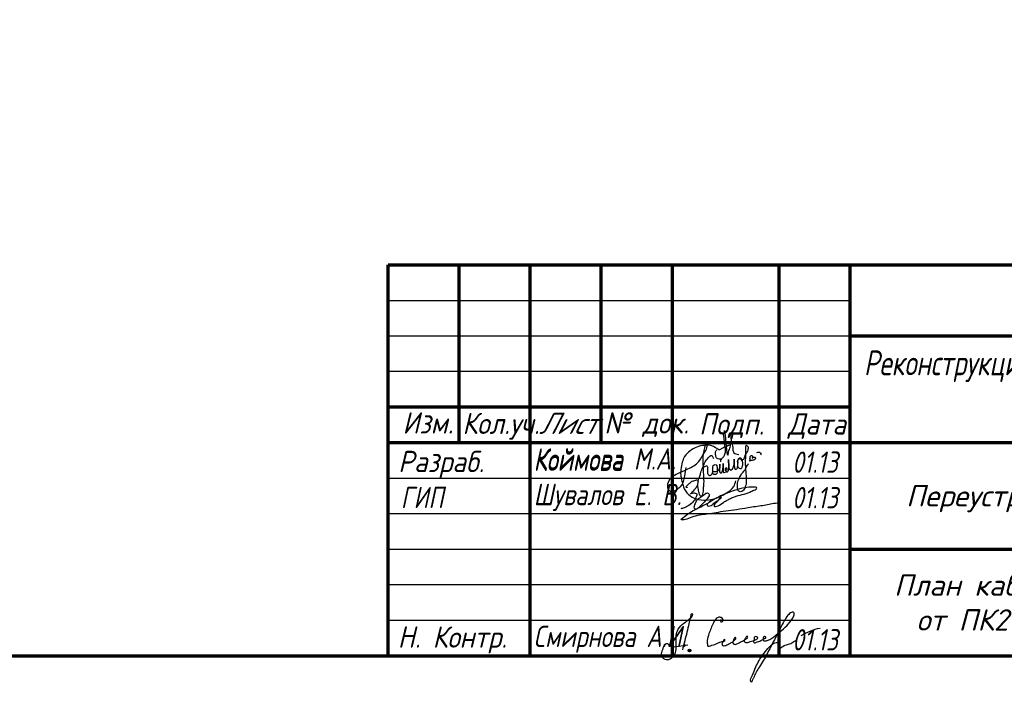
# Model space of a CAD drawing. Header units: millimetres. Extents: x -10 to 1169, y 1 to 1686.
# Tile 136 of 224: x 926 to 1064, y 698 to 792. Entities that reach past the tile are written whole.
import ezdxf
from ezdxf.enums import TextEntityAlignment as Align

# ---------------------------------------------------------------- set-up
doc = ezdxf.new("R2010")
doc.units = ezdxf.units.MM
doc.layers.add('Листы', color=7, linetype='Continuous')
doc.layers.add('ЭЛЕКТРИКА', color=1, linetype='Continuous', lineweight=40, plot=False)
doc.styles.add('GPR', font='isocpeui.ttf', dxfattribs={"width": 0.8})
doc.styles.add('ГОСТ', font='isocpeui.ttf', dxfattribs={"height": 1.25})

# ---------------------------------------------------------------- blocks, each defined once
blk = doc.blocks.new('A$C6218632A')
at = {"layer": 'ЭЛЕКТРИКА', "color": 0, "linetype": 'ByBlock', "lineweight": -2}
for points, knots in [([(6.36, 3.64), (6.34, 3.61), (6.28, 3.54), (6.16, 3.41), (6.14, 3.21), (6.16, 3.02), (6.19, 2.84), (6.24, 2.65), (6.37, 2.43), (6.71, 2.39), (7.05, 2.4), (7.35, 2.66), (7.5, 2.98), (7.6, 3.33), (7.64, 3.67), (7.53, 4.01), (7.52, 4.42), (7.42, 4.86), (7.43, 5.36), (7.26, 5.84), (7.5, 6.11), (7.44, 6.63), (7.64, 4.98), (7.6, 4.73), (7.91, 2.4), (8.05, 3.51), (8.26, 3.99), (8.4, 4.82), (8.52, 5.24), (8.71, 6.31), (8.16, 5.75), (8.51, 4.78), (8.64, 3.91), (8.69, 3.09), (9.18, 3.04), (9.46, 3.01)], [0, 0, 0, 0, 0.118708, 0.283153, 0.508507, 0.683718, 0.861871, 1.055389, 1.281684, 1.56958, 1.999735, 2.263254, 2.727804, 3.03837, 3.345159, 3.748428, 4.084118, 4.590028, 5.05489, 5.630673, 5.896078, 6.1185, 6.753042, 8.372403, 9.622969, 10.077373, 10.810653, 11.454077, 12.34475, 12.956405, 13.008846, 14.522349, 15.372925, 15.922063, 16.654094, 16.654094, 16.654094, 16.654094]), ([(2.03, 1.19), (1.96, 0.79), (1.79, -0.15), (1.58, -1.6), (-0.41, -2.66), (-0.69, -0.61), (0.77, 0.34), (2.4, 0.98), (3.94, 1.79), (4.45, 3.16), (5.1, 3.81), (4.95, 5.05), (4.52, 3.61), (4.41, 2.82), (4.43, 1.47), (4.48, 0.22), (4.56, -0.86), (4.46, -1.72), (4.48, -2.22), (4.21, -3.13), (3.84, -2.45), (3.84, -2.02), (3.7, -1.52), (3.72, -1.12), (3.75, -0.73), (3.85, -0.37), (4.03, 0.02), (4.13, 0.57), (4.43, 1.21), (4.73, 1.96), (5.09, 2.46), (5.66, 3.08), (5.82, 2.66), (5.9, 2.46)], [0, 0, 0, 0, 1.216621, 2.86, 4.494114, 5.503199, 7.547548, 9.093933, 10.97122, 12.45814, 13.183829, 13.892107, 14.667871, 15.870181, 16.997792, 18.479138, 19.702196, 20.248434, 20.972138, 21.575858, 21.938568, 22.632065, 23.04127, 23.45184, 23.813692, 24.214111, 24.564576, 25.103265, 25.878183, 26.701555, 27.423218, 27.986195, 28.483433, 28.483433, 28.483433, 28.483433]), ([(8.16, 4.33), (8, 4.25), (7.65, 4.05), (7.15, 3.91), (6.71, 3.58), (6.42, 3.82), (6.21, 3.94), (6.02, 4.08), (5.8, 4.17), (5.49, 4.3), (5.08, 4.34), (4.41, 4.28), (3.53, 4.09), (2.59, 3.54), (1.83, 2.81), (1.47, 1.87), (1.34, 1), (1.26, 0.15), (1.42, -0.55), (1.57, -1.22), (1.78, -1.85), (2.15, -2.39), (2.78, -2.99), (3.86, -3.41), (5.13, -3.47), (6.45, -3.13), (7.63, -2.51), (8.77, -1.75), (8.97, -0.99), (9.04, -0.7)], [0, 0, 0, 0, 0.550224, 1.191183, 1.622114, 1.939836, 2.19685, 2.348396, 2.641954, 2.905273, 3.358709, 3.86517, 4.910957, 6.036244, 7.099431, 7.97607, 9.014585, 9.751213, 10.50375, 11.158115, 11.811474, 12.458613, 13.119138, 14.38981, 15.828036, 16.881878, 18.42347, 19.87406, 20.731176, 20.731176, 20.731176, 20.731176]), ([(7.71, 0.86), (7.75, 0.84), (7.82, 0.79), (7.83, 0.91), (7.84, 0.98), (7.79, 1.05), (7.74, 1.12), (7.63, 1.12), (7.56, 1.01), (7.58, 0.9), (7.55, 0.74), (7.65, 0.64), (7.76, 0.57), (7.89, 0.55), (7.97, 0.68), (8.04, 0.8), (8.07, 0.93), (8.06, 1.12), (8.07, 1.31), (8.05, 1.55), (8.06, 1.74), (8.02, 1.97), (7.98, 2.64), (8.05, 1.82), (8.05, 1.56), (8.06, 1.4), (8.06, 1.25), (8.09, 1.08), (8.16, 0.96), (8.24, 0.87), (8.41, 0.73), (8.66, 1.02), (8.74, 1.31), (8.81, 1.66), (8.83, 1.91), (8.8, 2.49), (8.83, 2.13), (8.81, 1.94), (8.82, 1.71), (8.84, 1.49), (8.84, 1.3), (8.88, 1.14), (8.89, 0.94), (9.05, 0.95), (9.22, 0.91), (9.34, 1.26), (9.3, 1.56), (9.33, 1.91), (9.25, 2.22), (9.53, 2.52), (9.74, 2.42), (9.86, 2.22), (9.84, 2.55), (9.43, 2.47), (9.3, 2.21), (9.32, 1.94), (9.31, 1.64), (9.29, 1.34), (9.45, 1.13), (9.65, 0.94), (9.89, 1.1), (9.96, 1.27), (10, 1.46), (10.05, 1.69), (10.02, 1.94), (9.99, 2.1), (9.95, 2.24), (9.86, 2.28), (9.77, 2.42), (9.75, 2.27), (9.82, 2.18), (9.96, 2.21), (10.05, 2.3), (10.2, 2.36), (10.24, 2.54), (10.34, 2.72), (10.37, 2.88), (10.43, 3.06), (10.55, 3.18), (10.7, 3.38), (10.77, 3.68), (10.91, 4.06), (10.44, 4.38), (10.43, 4.01), (10.4, 3.75), (10.44, 3.42), (10.44, 3.11), (10.39, 2.78), (10.41, 2.45), (10.36, 2.08), (10.35, 1.73), (10.41, 1.41), (10.41, 1.11), (10.43, 0.84), (10.45, 0.53), (10.47, 0.23), (10.52, -0.13), (10.53, -0.51), (10.52, -0.91), (10.46, -1.33), (10.3, -1.78), (10.03, -2.24), (9.44, -2.27), (9.31, -1.82), (9.26, -1.45), (9.27, -1.03), (9.39, -0.66), (9.55, -0.32), (9.7, 0), (9.87, 0.29), (10.08, 0.54), (10.35, 0.81), (10.53, 1.27), (10.74, 1.57), (10.86, 1.75)], [0, 0, 0, 0, 0.112047, 0.194924, 0.263254, 0.34956, 0.411074, 0.535381, 0.597512, 0.765688, 0.877502, 1.055198, 1.133063, 1.267261, 1.4052, 1.531064, 1.692114, 1.797318, 2.100324, 2.273725, 2.508879, 2.64738, 3.054804, 3.701914, 3.811019, 3.915461, 4.151835, 4.284388, 4.419739, 4.551836, 4.650087, 5.054369, 5.312583, 5.645619, 6.017608, 6.359419, 6.548212, 6.733226, 7.029984, 7.199114, 7.385571, 7.586763, 7.770319, 7.795181, 8.029342, 8.207128, 8.749797, 8.957039, 9.260919, 9.700134, 9.735704, 9.949679, 10.042887, 10.420575, 10.696721, 10.908513, 11.207826, 11.610088, 11.724501, 12.031879, 12.283874, 12.438323, 12.571216, 12.873349, 13.150563, 13.298389, 13.374297, 13.564905, 13.632381, 13.729137, 13.831553, 13.965102, 14.090678, 14.215073, 14.4204, 14.59231, 14.81698, 14.915667, 15.161749, 15.31149, 15.658681, 16.085535, 16.432665, 16.631066, 16.918543, 17.29932, 17.618537, 17.849443, 18.27685, 18.601425, 18.986076, 19.303314, 19.575951, 19.892478, 20.131507, 20.493425, 20.79769, 21.231918, 21.61385, 22.012982, 22.469598, 23.081108, 23.508948, 23.843257, 24.320163, 24.6876, 25.07669, 25.46302, 25.822922, 26.141993, 26.47151, 26.807894, 27.255978, 27.913388, 27.913388, 27.913388, 27.913388]), ([(11.08, 2.11), (11.07, 2.18), (11.04, 2.32), (11.04, 2.56), (11.09, 2.83), (11.31, 2.87), (11.43, 2.75), (11.39, 2.65), (11.35, 2.44), (11.4, 2.53), (11.48, 2.59), (11.6, 2.66), (11.73, 2.64), (11.77, 2.55), (11.85, 2.47), (11.76, 2.38), (11.72, 2.26), (11.59, 2.22), (11.44, 2.17), (11.3, 2.15), (11.15, 2.14), (11.05, 2.11), (10.95, 2.12), (10.93, 2.06), (10.92, 2.04)], [0, 0, 0, 0, 0.203114, 0.443788, 0.738793, 0.892148, 1.011452, 1.16472, 1.294079, 1.312018, 1.436857, 1.609751, 1.70903, 1.800525, 1.876218, 2.001803, 2.102334, 2.263861, 2.37303, 2.576259, 2.689773, 2.803296, 2.893038, 2.964801, 2.964801, 2.964801, 2.964801]), ([(12.01, 3.3), (12.09, 3.32), (12.27, 3.37), (12.51, 3.28), (12.65, 3.08), (12.58, 2.97), (12.54, 2.91)], [0, 0, 0, 0, 0.2515771, 0.5409778, 0.7122563, 0.9029155, 0.9029155, 0.9029155, 0.9029155]), ([(4.39, 1.12), (4.52, 1.23), (4.69, 1.36), (4.98, 1.42), (5.11, 1.25), (5.09, 1.06), (5.04, 0.85), (5.06, 0.62), (5.07, 0.37), (5.15, 0.16), (5.33, 0.02), (5.56, 0.08), (5.75, 0.29), (5.86, 0.63), (5.79, 1.03), (5.8, 1.43), (6.17, 1.7), (6.46, 1.37), (6.45, 1.02), (6.45, 0.68), (6.45, 0.37), (6.23, 0.16), (6.02, 0.19), (5.83, 0.23), (5.79, 0.38), (5.76, 0.67), (6.23, 0.58), (6.52, 0.71), (6.73, 0.92), (6.82, 1.19), (6.77, 1.89), (6.81, 1.18), (6.74, 0.9), (6.76, 0.65), (6.79, 0.49), (6.87, 0.4), (6.98, 0.42), (7.11, 0.47), (7.14, 0.62), (7.21, 0.76), (7.21, 0.92), (7.23, 1.04), (7.26, 1.16), (7.26, 1.28), (7.26, 1.42), (7.28, 1.55), (7.27, 1.84), (7.25, 1.44), (7.25, 1.28), (7.25, 1.14), (7.25, 1.06), (7.25, 1.02), (7.25, 0.92), (7.25, 0.77), (7.26, 0.6), (7.34, 0.4), (7.48, 0.46), (7.58, 0.51)], [0, 0, 0, 0, 0.496119, 0.651509, 0.822656, 1.020696, 1.200838, 1.472307, 1.717279, 1.943141, 2.143103, 2.330431, 2.592975, 2.945138, 3.372415, 3.787425, 4.112224, 4.44068, 4.834392, 5.149905, 5.488589, 5.712148, 5.972129, 6.113542, 6.213496, 6.399091, 6.854329, 7.154318, 7.39061, 7.684081, 8.129512, 8.574943, 8.892635, 9.134623, 9.310707, 9.363216, 9.47464, 9.604325, 9.737043, 9.890018, 10.084944, 10.197839, 10.275861, 10.434465, 10.583035, 10.68275, 10.860739, 11.113365, 11.317518, 11.465995, 11.521675, 11.558792, 11.595913, 11.809299, 12.006538, 12.119562, 12.375391, 12.375391, 12.375391, 12.375391]), ([(6.92, 1.97), (6.93, 2), (6.94, 2.08), (6.94, 2.18), (6.94, 2.3), (7.02, 2.37), (7.08, 2.35), (7.1, 2.34)], [0, 0, 0, 0, 0.0785862, 0.242986, 0.3060295, 0.4223142, 0.4868299, 0.4868299, 0.4868299, 0.4868299])]:
    blk.add_open_spline(points, degree=3, knots=knots, dxfattribs=at)
blk = doc.blocks.new('A$C54C13FF2')
at = {"color": 182, "lineweight": 30}
for points, knots in [([(0.77, 4.58), (0.85, 4.6), (0.97, 4.63), (0.84, 4.51), (0.77, 4.57), (0.73, 4.69), (0.97, 4.92), (1.24, 5.15), (1.64, 5.46), (2, 5.53), (2.28, 5.64), (2.47, 5.51), (2.4, 5.19), (2.34, 4.79), (2.03, 4.33), (1.65, 3.98), (1.49, 3.73), (1.35, 3.61), (1.36, 3.71), (1.54, 3.68), (1.74, 3.8), (2.02, 3.79), (2.36, 3.62), (2.13, 3.08), (1.83, 2.54), (1.19, 2.01), (0.55, 1.68), (0.16, 1.58), (0, 1.54)], [0, 0, 0, 0, 0.144816, 0.240176, 0.309233, 0.378382, 0.62109, 1.127388, 1.559392, 2.061245, 2.251565, 2.417324, 2.630671, 3.138748, 3.667492, 4.230133, 4.648637, 4.66273, 4.699155, 4.824553, 5.091414, 5.41419, 5.649534, 6.060514, 6.795844, 7.695243, 8.4424, 8.924507, 8.924507, 8.924507, 8.924507]), ([(4.46, 2.69), (4.36, 2.67), (4.15, 2.63), (3.94, 2.4), (3.72, 2.25), (3.69, 1.98), (3.98, 1.89), (4.39, 2.02), (4.79, 2.5), (5.41, 2.76), (5.52, 3.19), (5.77, 3.2), (5.69, 3.15), (5.62, 3.02), (5.34, 2.83), (5.13, 2.46), (4.79, 2.26), (4.72, 2.04), (4.72, 1.94), (4.72, 1.83), (4.99, 1.89), (5.42, 1.95), (5.94, 2.43), (6.53, 2.75), (7.03, 3.02), (8.05, 3.5), (9.27, 3.56), (10.19, 4.16), (10.59, 4.22), (10.77, 4.6), (9.83, 4.62), (8.98, 4.52), (7.32, 4.08), (5.38, 3.34), (2.85, 1.65), (1.33, 1.17), (-0.01, -0.02), (0.24, 0.08), (0.6, -0.01), (1.77, 0.56), (3.55, 0.82), (6.14, 1.22), (8.66, 1.57), (10.66, 1.92), (12.26, 2.1), (13.17, 2.39), (13.78, 2.39)], [0, 0, 0, 0, 0.29858, 0.633476, 0.902137, 1.086957, 1.289204, 1.656644, 2.346306, 3.125394, 3.508101, 3.561159, 3.602142, 3.683917, 4.04915, 4.522294, 4.980436, 5.13351, 5.206596, 5.277818, 5.41872, 5.815913, 6.767082, 7.340938, 7.85738, 8.447832, 10.736442, 11.336769, 11.705826, 11.87945, 12.357395, 13.547075, 15.135573, 17.179771, 19.933214, 23.650458, 23.701113, 23.773834, 24.156681, 25.108478, 27.209493, 29.784304, 32.857291, 34.888328, 35.860335, 37.68574, 37.68574, 37.68574, 37.68574]), ([(1.99, 2.13), (1.95, 1.94), (2.28, 2.95), (2.8, 3.1), (3.26, 3.59), (3.83, 3.87), (4.1, 3.39), (3.56, 2.77), (3.09, 2.21), (2.55, 1.78), (2.3, 1.51), (1.96, 1.44), (1.84, 1.8), (1.99, 2.04), (2.02, 2.22), (2.04, 2.28)], [0, 0, 0, 0, 0.580362, 1.313295, 2.149647, 2.566363, 2.821987, 3.502335, 4.656923, 5.1745, 5.551264, 5.7689, 6.051946, 6.413741, 6.602979, 6.602979, 6.602979, 6.602979])]:
    blk.add_open_spline(points, degree=3, knots=knots, dxfattribs=at)
blk = doc.blocks.new('A$C14F24BE0')
at = {"lineweight": 30, "true_color": 0x0718b0}
blk.add_hatch(color=164, dxfattribs=at).paths.add_polyline_path([(2.59, -4.28, 1), (2.22, -4.28, 1)])
at = {"color": 164, "lineweight": 30, "true_color": 0x0718b0}
blk.add_line((0.23, -3.77), (2.15, -3.46), dxfattribs=at)
blk.add_circle((2.41, -4.28), 0.188, dxfattribs=at)
for points, knots in [([(-0.49, -3.72), (-0.4, -3.67), (-0.51, -3.26), (-1.23, -3.39), (-1.36, -4.15), (-1.69, -4.88), (-1.23, -5.5), (-0.44, -5.64), (0.2, -5.09), (0.57, -4.33), (0.54, -3.38), (0.5, -2.43), (0.63, -1.37), (1.37, -0.6), (2.2, 0.02), (2.73, 0.41), (2.92, 0.9), (2.57, 0.9), (2.59, 0.63), (2.47, 0.2), (2.22, -1.02), (1.82, -2.53), (1.51, -3.77), (1.4, -4.2)], [0, 0, 0, 0, 0.31279, 0.75166, 1.67129, 2.412495, 2.97956, 3.712448, 4.564632, 5.298338, 6.207276, 7.322922, 8.192226, 9.305227, 10.401145, 11.26622, 11.411446, 11.655096, 11.818609, 12.118108, 13.018743, 15.498507, 16.84405, 16.84405, 16.84405, 16.84405]), ([(6.77, 0.11), (6.76, 0.07), (6.73, -0.05), (6.74, -0.26), (6.95, -0.27), (7.15, -0.16), (7.12, 0.17), (6.85, 0.42), (6.2, 0.43), (5.61, -0.6), (5.24, -1.66), (4.83, -2.72), (4.92, -3.26), (4.94, -3.78), (5.56, -3.51), (6.12, -3.4), (6.78, -3.01), (7.25, -2.99), (7.43, -2.78), (7.27, -2.69), (7.14, -2.97), (7.03, -3.16), (6.94, -3.44), (7.19, -3.67), (7.69, -3.49), (8.14, -3.24), (8.59, -3), (8.8, -2.75), (8.98, -2.54), (8.76, -2.33), (8.62, -2.69), (8.51, -2.93), (8.48, -3.28), (8.82, -3.47), (9.28, -3.21), (9.87, -2.98), (10.27, -2.66), (10.67, -2.44), (10.51, -2.17), (10.3, -2.43), (10.18, -2.64), (10.03, -3.05), (10.56, -3.26), (11.12, -2.88), (11.7, -2.84), (12.08, -2.51), (11.85, -2.28), (11.43, -2.32), (11.57, -2.76), (11.34, -3.01), (11.54, -3.26), (11.93, -3), (12.42, -2.95), (12.75, -2.65), (13.32, -2.45), (12.88, -2.21), (12.76, -2.54), (12.68, -2.85), (13.05, -2.97), (13.47, -2.83), (14.22, -2.43), (15.07, -1.68), (16.11, -0.82), (16.75, 0.01), (17.11, 0.62), (17.14, 0.97), (16.98, 1.19), (16.59, 1.05), (16.17, 0.62), (15.66, -0.17), (15.12, -1.23), (14.28, -2.85), (13.34, -4.76), (12.36, -6.43), (11.67, -7.42), (11.47, -8.1), (11.25, -8.39), (11.12, -8.81), (10.9, -8.35), (11.33, -7.66), (11.76, -6.37), (12.54, -5.08), (13.32, -4.13), (13.8, -3.57), (14.22, -3.31), (14.52, -3.13), (14.9, -3.14), (14.87, -3.51), (14.86, -3.73), (14.92, -4.17), (15.59, -3.55), (16.14, -3.46), (16.83, -3.22), (17.2, -2.96), (17.39, -2.82)], [0, 0, 0, 0, 0.153221, 0.357613, 0.493352, 0.692414, 0.989555, 1.291204, 1.742475, 2.730709, 4.388355, 5.38085, 5.890004, 6.210585, 6.551316, 7.411083, 8.194482, 8.718166, 8.790248, 8.89267, 9.06287, 9.519825, 9.702443, 9.829766, 10.435215, 11.015499, 11.49759, 11.887822, 12.060708, 12.208429, 12.520036, 12.814383, 13.166868, 13.362181, 13.847388, 14.598378, 15.26698, 15.529718, 15.699557, 15.900859, 16.243469, 16.632814, 16.858518, 17.69493, 18.466617, 18.679008, 18.929614, 19.198499, 19.673231, 19.908465, 20.088794, 20.397375, 21.067588, 21.542627, 21.930537, 22.170782, 22.471297, 22.757892, 23.004436, 23.42, 24.091694, 25.523516, 26.827085, 28.102709, 28.675735, 28.89724, 29.125716, 29.34922, 29.98644, 30.948008, 32.136516, 33.563641, 36.408284, 38.532782, 39.355909, 40.072242, 40.473339, 40.729918, 40.841553, 41.667047, 43.020408, 44.981349, 46.112506, 46.72121, 47.181361, 47.566749, 47.800475, 48.112253, 48.4229, 48.579857, 49.244021, 49.968175, 50.605834, 51.320527, 51.320527, 51.320527, 51.320527]), ([(18.13, -2.16), (18.35, -2.03), (18.77, -1.77), (19.66, -1.46), (20.3, -1.14), (20.76, -1.14)], [0, 0, 0, 0, 0.757468, 1.46659, 2.831229, 2.831229, 2.831229, 2.831229])]:
    blk.add_open_spline(points, degree=3, knots=knots, dxfattribs=at)

msp = doc.modelspace()

# ---------------------------------------------------------------- linework, layer by layer
at = {"layer": 'Листы', "color": 0, "linetype": 'Continuous', "lineweight": 70}
for p, q in [((977.32147, 757.1419), (1162.32147, 757.1419)), ((977.32147, 702.1419), (977.32147, 757.1419)), ((987.32147, 732.1419), (987.32147, 757.1419)), ((997.32147, 702.1419), (997.32147, 757.1419)), ((1007.32147, 732.1419), (1007.32147, 757.1419)), ((1017.32147, 702.1419), (1017.32147, 757.1419)), ((1032.32147, 702.1419), (1032.32147, 757.1419)), ((1042.32147, 702.1419), (1042.32147, 757.1419)), ((1042.32147, 747.1419), (1162.32147, 747.1419)), ((977.32147, 737.1419), (1042.32147, 737.1419)), ((977.32147, 732.1419), (1162.32147, 732.1419)), ((1042.32147, 717.1419), (1162.32147, 717.1419)), ((977.32147, 702.1419), (1162.32147, 702.1419))]:
    msp.add_line(p, q, dxfattribs=at)
at = {"layer": 'Листы', "color": 0}
for p, q in [((977.32147, 752.1419), (1042.32147, 752.1419)), ((977.32147, 747.1419), (1042.32147, 747.1419)), ((1042.32147, 742.1419), (977.32147, 742.13777)), ((977.32147, 727.1419), (1042.32147, 727.1419)), ((977.32147, 722.1419), (1042.32147, 722.1419)), ((977.32147, 717.1419), (1042.32147, 717.1419)), ((977.32147, 712.1419), (1042.32147, 712.1419)), ((977.32147, 707.1419), (1042.32147, 707.1419))]:
    msp.add_line(p, q, dxfattribs=at)
at = {"layer": 'Листы', "lineweight": 70, "ltscale": 200}
msp.add_lwpolyline([(1162.32147, 988.02195), (22.26761, 988.02195), (22.26761, 702.1419), (1162.32147, 702.1419)], close=True, dxfattribs=at)

# ---------------------------------------------------------------- block references
at = {"layer": 'Листы', "color": 0, "linetype": 'ByBlock', "lineweight": -2}
msp.add_blockref('A$C6218632A', (1017.18607, 727.45413), dxfattribs=at)
at = {"layer": 'Листы', "color": 0}
for name, p in [('A$C54C13FF2', (1018.48948, 721.26971)), ('A$C14F24BE0', (1017.32147, 707.1419))]:
    msp.add_blockref(name, p, dxfattribs=at)

# ---------------------------------------------------------------- texts
at = {"layer": 'Листы', "color": 0, "lineweight": -3, "style": 'ГОСТ'}
for s, height, width, p in [('Реконструкция автомобильной дороги "Пермь - Березники - Гари"', 3.5, 0.75, (1044.26663, 741.60003)), ('Изм.  ', 3, 0.9, (979.36013, 733.40227)), ('Кол.уч.  ', 3, 0.9, (987.78408, 733.33882)), ('№ док.  ', 3, 0.9, (1007.74349, 733.40227)), ('Подп.', 3, 0.9, (1021.07353, 733.25227)), ('Дата', 3, 0.9, (1033.59808, 733.26574)), ('Разраб.', 3, 0.9, (978.75222, 727.97075)), ('Коймова', 3, 0.8, (997.80324, 728.14922)), ('Коймова М.А.', 3, 0.8, (997.81156, 728.32377)), ('01.13', 3, 0.8, (1034.16634, 727.8769)), ('ГИП', 3, 0.8, (979.12207, 722.92091)), ('Шувалов Е. В. ', 3, 0.8, (997.81156, 723.32377)), ('01.13', 3, 0.8, (1034.16634, 722.8769)), ('Н. Контр.', 3, 0.9, (978.6899, 703.26919)), ('Смирнова А.И.', 3, 0.8, (997.81005, 703.35904)), ('01.13', 3, 0.8, (1034.16634, 702.8769))]:
    msp.add_text(s, height=height, dxfattribs=dict(at, width=width)).set_placement(p)
at = {"layer": 'Листы', "color": 0, "lineweight": -3, "style": 'ГОСТ', "oblique": 15, "width": 0.9}
msp.add_text('Лист ', height=3, dxfattribs=at).set_placement((998.53458, 733.33882))
at = {"layer": 'Листы', "color": 0, "lineweight": -3, "style": 'ГОСТ'}
msp.add_text('Переустройство ВЛ, КЛС ,ЭН', height=3, dxfattribs=at).set_placement((1050.18691, 723.14714))
at = {"layer": 'Листы', "color": 0, "linetype": 'ByBlock', "style": 'GPR'}
for s, p in [('План кабельной линии связи', (1077.13522, 710.57511)), ('от ПК21+02,0 до ПК31+63,5.', (1077.03341, 705.6747))]:
    msp.add_text(s, height=3, dxfattribs=at).set_placement(p, align=Align.CENTER)

doc.saveas('drawing.dxf')
